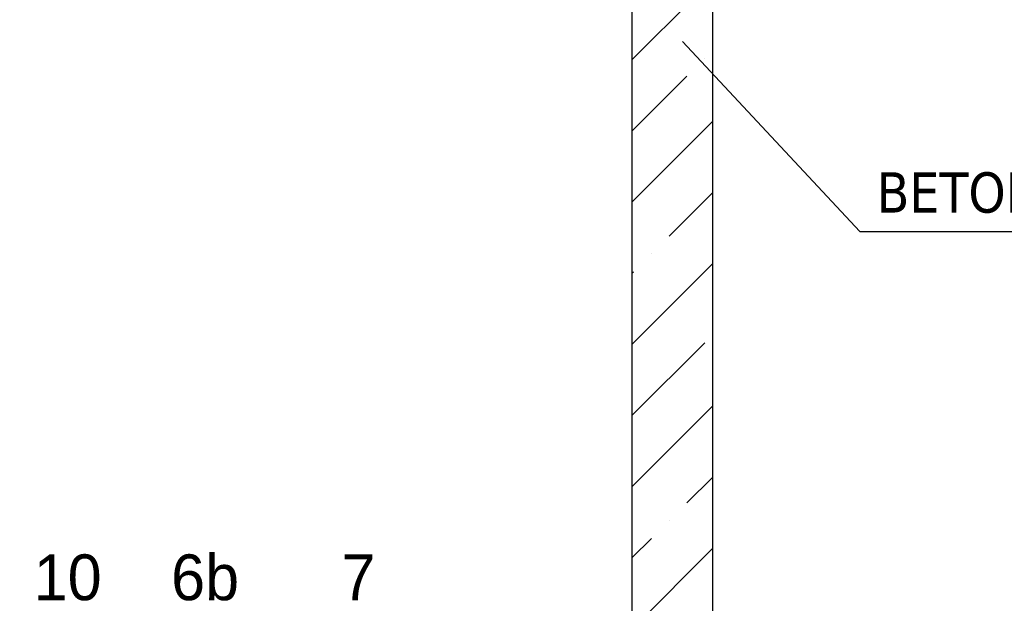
# Model space of a CAD drawing. Extents: x -34599 to 125690, y -105249 to 21518.
# Tile 59 of 64: x 112993 to 114217, y -33115 to -32391. Entities that reach past the tile are written whole.
import ezdxf

# ---------------------------------------------------------------- set-up
doc = ezdxf.new("R2010")
doc.units = 0
doc.header["$MEASUREMENT"] = 0
doc.layers.get('0').update_dxf_attribs({"linetype": 'CONTINUOUS'})
doc.layers.add('HAWLE OPIS', color=7, linetype='CONTINUOUS')
doc.layers.add('tekst', color=7, linetype='CONTINUOUS')
doc.styles.get("Standard").update_dxf_attribs({"font": '-125'})

msp = doc.modelspace()

# ---------------------------------------------------------------- hatches: boundary and pattern name
at = {"linetype": 'ByBlock'}
h = msp.add_hatch(dxfattribs=at)
h.set_pattern_fill('ANSI35', color=256, scale=500, style=0)
h.paths.add_polyline_path([(111154.45073, -33785.71103), (113854.33018, -33785.71103), (113854.33018, -31685.71103), (111934.45073, -31685.71103), (111934.45073, -31855.71103), (113754.33018, -31855.71103), (113754.33018, -33685.71103), (113654.33018, -33685.71103), (113654.33018, -33735.71103), (113454.33018, -33735.71103), (113454.33018, -33685.71103), (111254.45073, -33685.71103), (111254.45073, -31855.71103), (111334.45073, -31855.71103), (111334.45073, -31685.71103), (111154.45073, -31685.71103)])

# ---------------------------------------------------------------- linework, layer by layer
for p, q in [((113854.33018, -33785.71103), (113854.33018, -31685.71103)), ((113754.33018, -33685.71103), (113754.33018, -31855.71103))]:
    msp.add_line(p, q, dxfattribs=at)
at = {"layer": 'HAWLE OPIS'}
for p, q in [((113816.50578, -32417.43939), (114036.96475, -32653.49841)), ((114036.96475, -32653.49841), (114534.7116, -32653.49841))]:
    msp.add_line(p, q, dxfattribs=at)

# ---------------------------------------------------------------- texts
at = {"layer": 'HAWLE OPIS', "insert": (114058.18832, -32580.13345), "char_height": 100, "width": 3105.1476, "attachment_point": 1}
msp.add_mtext('\\fTahoma|b0|i0|c238|p32;\\H0.5x;BETON C35/45', dxfattribs=at)
at = {"layer": 'tekst', "lineweight": 13, "width": 16239.7521666, "attachment_point": 3}
for s, insert, char_height in [('6b', (113265.62315, -33054.78898, -0.92764), 56.818094), ('10', (113094.82448, -33054.78898, -0.92764), 56.818094), ('7', (113435.05117, -33054.78898, -0.92764), 56.81809)]:
    msp.add_mtext(s, dxfattribs=dict(at, insert=insert, char_height=char_height))

doc.saveas('drawing.dxf')
